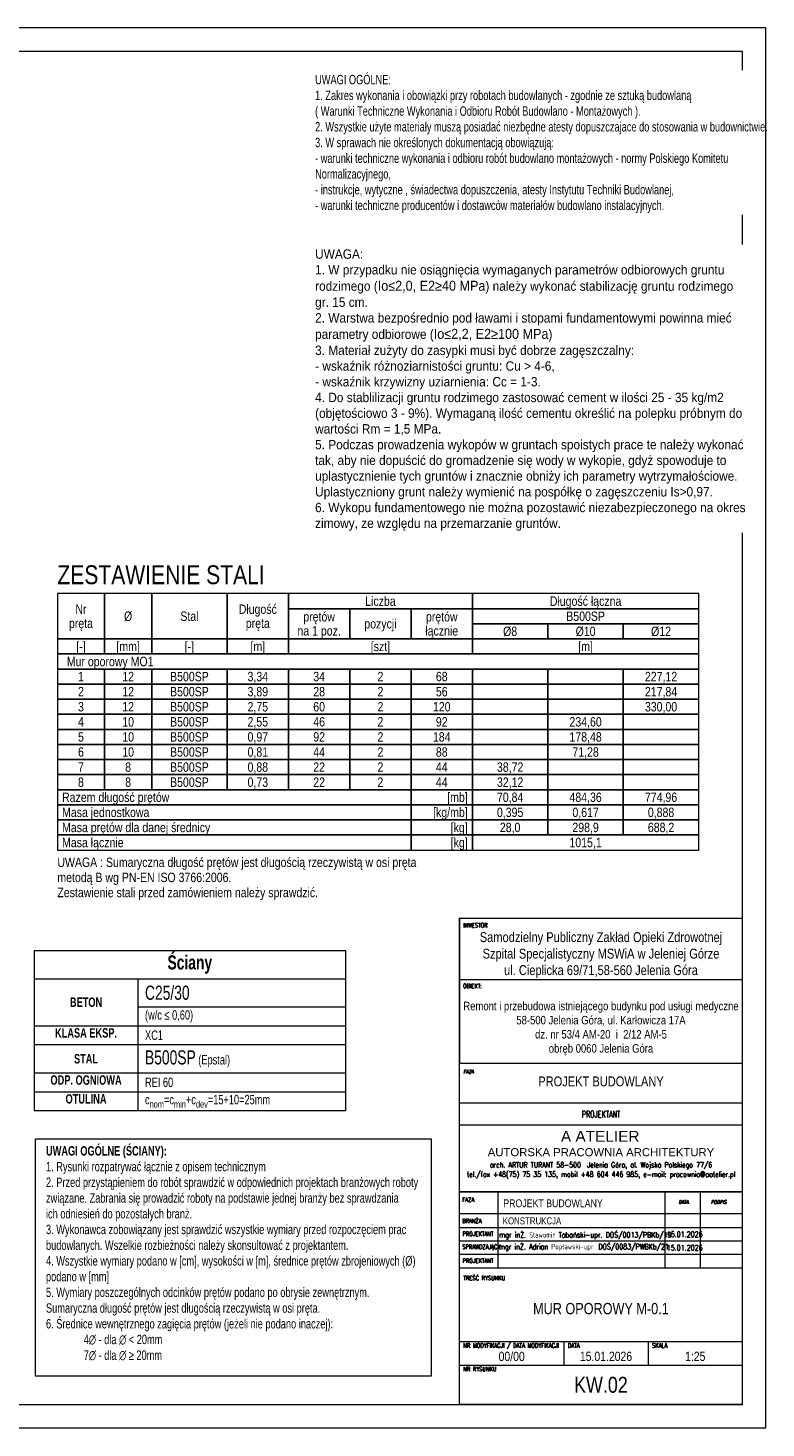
# Model space of a CAD drawing. Header units: millimetres. Extents: x 11149 to 111407, y -107619 to -23630.
# Tile 203 of 245: x 19111 to 19502, y -28090 to -27348. Entities that reach past the tile are written whole.
import ezdxf
from ezdxf.enums import TextEntityAlignment as Align

# ---------------------------------------------------------------- set-up
doc = ezdxf.new("R2010")
doc.units = ezdxf.units.MM
doc.header["$LTSCALE"] = 2
doc.linetypes.add('HIDDEN', pattern=[9.525, 6.35, -3.175])
doc.layers.get('0').update_dxf_attribs({"plot": 0})
for name, color, linetype, lineweight in [('0_OPIS', 7, 'Continuous', 13), ('e-cad_252', 252, 'HIDDEN', 9), ('e-cad_cienkie', 1, 'Continuous', 9), ('e-cad_opisy', 7, 'Continuous', 9), ('Opisy', 7, 'Continuous', 13), ('TABELKA-OPIS', 136, 'Continuous', 13)]:
    doc.layers.add(name, color=color, linetype=linetype, lineweight=lineweight)
doc.styles.add('e-cad_1', font='arial.ttf', dxfattribs={"width": 0.7})
doc.styles.add('J-ROMANS', font='ROMANS.SHX', dxfattribs={"width": 0.7, "oblique": 10})
doc.styles.add('J-SWIS', font='arial.ttf', dxfattribs={"width": 0.8})
doc.styles.add('J-SWIS-BOLD', font='arial.ttf', dxfattribs={"width": 0.8})

# ---------------------------------------------------------------- blocks, each defined once
blk = doc.blocks.new('A3_poziom')
for points in [[(0, 0), (420, 0), (420, 297), (0, 297)], [(30, 5), (415, 5), (415, 292), (30, 292)]]:
    blk.add_lwpolyline(points, close=True)
blk = doc.blocks.new('*T1085')
at = {"layer": 'e-cad_opisy', "color": 9, "linetype": 'ByBlock', "lineweight": 5, "ltscale": 4}
for p, q in [((0, 0), (165, 0)), ((0, 0), (0, -40)), ((165, 0), (165, -85)), ((0, -15), (165, -15)), ((55, -15), (55, -85)), ((55, -30), (165, -30)), ((0, -40), (165, -40)), ((0, -40), (0, -85)), ((0, -50), (165, -50)), ((0, -65), (165, -65)), ((0, -75), (165, -75)), ((0, -85), (165, -85))]:
    blk.add_line(p, q, dxfattribs=at)
at = {"layer": 'e-cad_opisy', "color": 0, "ltscale": 4, "style": 'e-cad_1'}
for s, insert, char_height, width, attachment_point in [('{\\fArial|b1|i0|c238|p34;\\C256;Ściany}', (82.5, -7.5), 7.5, 163.5, 5), ('\\A1;C25/30', (58.75, -22.5), 7.5, 102.5, 4), ('{\\fArial|b1|i0|c238|p34;BETON}', (27.5, -27.5), 5, 47.5, 5), ('(w/c {\\C256;≤ 0,60)}', (58.75, -35), 5, 102.5, 4), ('{\\fArial|b1|i0|c238|p34;KLASA EKSP.}', (27.5, -41.25), 5, 47.5, 2), ('XC1', (58.75, -45), 5, 102.5, 4), ('{\\fArial|b1|i0|c238|p34;STAL}', (27.5, -57.5), 5, 47.5, 5), ('{\\H1.5x;B500SP} (Epstal)', (58.75, -57.5), 5, 102.5, 4), ('\\fArial|b1|i0|c238|p34;\\C256;ODP. OGNIOWA', (27.5, -66.25), 5, 47.5, 2), ('REI 60', (58.75, -70), 5, 102.5, 4), ('{\\fArial|b1|i0|c238|p34;OTULINA}', (27.5, -76.25), 5, 47.5, 2), ('\\A1;c{\\H0.7x;\\S^ nom;}=c{\\H0.7x;\\S^ min;}+c{\\H0.7x;\\S^ dev;}=15+10=25mm', (58.75, -80), 5, 102.5, 4)]:
    blk.add_mtext(s, dxfattribs=dict(at, insert=insert, char_height=char_height, width=width, attachment_point=attachment_point))

msp = doc.modelspace()

# ---------------------------------------------------------------- linework, layer by layer
at = {"layer": '0_OPIS'}
for p, q in [((19489.37, -27852.28), (19339.46, -27852.28)), ((19489.37, -27917.85), (19339.46, -27917.85)), ((19489.37, -27917.85), (19339.46, -27917.85)), ((19489.37, -27929.51), (19339.46, -27929.51)), ((19339.46, -27964.86), (19489.37, -27964.86)), ((19489.37, -27964.86), (19339.46, -27964.86)), ((19489.37, -27964.86), (19339.46, -27964.86)), ((19489.37, -27964.86), (19339.46, -27964.86)), ((19489.37, -27964.86), (19339.46, -27964.86)), ((19339.46, -27964.86), (19489.37, -27964.86)), ((19339.46, -27964.86), (19489.37, -27964.86)), ((19489.37, -27964.86), (19339.46, -27964.86)), ((19489.37, -27964.86), (19339.46, -27964.86)), ((19359.65, -27964.86), (19359.65, -28005.03)), ((19448.19, -27964.86), (19448.19, -28005.03)), ((19466.98, -27964.86), (19466.98, -28005.03)), ((19489.37, -27976.52), (19339.46, -27976.52)), ((19339.37, -27983.65), (19489.37, -27983.65)), ((19339.37, -27990.78), (19489.37, -27990.78)), ((19339.46, -27990.78), (19489.37, -27990.78)), ((19339.46, -27990.78), (19489.37, -27990.78)), ((19339.46, -27997.9), (19489.37, -27997.9)), ((19339.46, -28005.03), (19489.37, -28005.03)), ((19339.46, -28005.03), (19489.37, -28005.03)), ((19339.37, -28044.22), (19489.37, -28044.22)), ((19394.76, -28044.22), (19394.76, -28056.72)), ((19439.37, -28044.22), (19439.37, -28056.72)), ((19339.37, -28056.72), (19489.37, -28056.72))]:
    msp.add_line(p, q, dxfattribs=at)
at = {"layer": '0_OPIS', "const_width": 0.75}
for points in [[(19339.37, -28077.55), (19489.37, -28077.55), (19489.37, -27819.72), (19339.37, -27819.72)], [(19339.46, -27896.59), (19489.37, -27896.59), (19489.37, -27819.72), (19339.46, -27819.72)]]:
    msp.add_lwpolyline(points, close=True, dxfattribs=at)
at = {"layer": 'e-cad_252', "color": 9, "linetype": 'Continuous', "ltscale": 4}
msp.add_lwpolyline([(19114.7, -27936.75), (19324.37, -27936.75), (19324.37, -28062.55), (19114.7, -28062.55)], close=True, dxfattribs=at)
at = {"layer": 'e-cad_cienkie', "ltscale": 0.5}
for points in [[(19126.25, -27671.53), (19151.25, -27671.53), (19151.25, -27647.53), (19126.25, -27647.53)], [(19151.25, -27671.53), (19176.25, -27671.53), (19176.25, -27647.53), (19151.25, -27647.53)], [(19176.25, -27671.53), (19216.25, -27671.53), (19216.25, -27647.53), (19176.25, -27647.53)], [(19216.25, -27671.53), (19248.75, -27671.53), (19248.75, -27647.53), (19216.25, -27647.53)], [(19248.75, -27655.53), (19346.25, -27655.53), (19346.25, -27647.53), (19248.75, -27647.53)], [(19346.25, -27655.53), (19466.25, -27655.53), (19466.25, -27647.53), (19346.25, -27647.53)], [(19248.75, -27671.53), (19281.25, -27671.53), (19281.25, -27655.53), (19248.75, -27655.53)], [(19281.25, -27671.53), (19313.75, -27671.53), (19313.75, -27655.53), (19281.25, -27655.53)], [(19313.75, -27671.53), (19346.25, -27671.53), (19346.25, -27655.53), (19313.75, -27655.53)], [(19346.25, -27663.53), (19466.25, -27663.53), (19466.25, -27655.53), (19346.25, -27655.53)], [(19346.25, -27671.53), (19386.25, -27671.53), (19386.25, -27663.53), (19346.25, -27663.53)], [(19386.25, -27671.53), (19426.25, -27671.53), (19426.25, -27663.53), (19386.25, -27663.53)], [(19426.25, -27671.53), (19466.25, -27671.53), (19466.25, -27663.53), (19426.25, -27663.53)], [(19126.25, -27679.53), (19151.25, -27679.53), (19151.25, -27671.53), (19126.25, -27671.53)], [(19151.25, -27679.53), (19176.25, -27679.53), (19176.25, -27671.53), (19151.25, -27671.53)], [(19176.25, -27679.53), (19216.25, -27679.53), (19216.25, -27671.53), (19176.25, -27671.53)], [(19216.25, -27679.53), (19248.75, -27679.53), (19248.75, -27671.53), (19216.25, -27671.53)], [(19248.75, -27679.53), (19346.25, -27679.53), (19346.25, -27671.53), (19248.75, -27671.53)], [(19346.25, -27679.53), (19466.25, -27679.53), (19466.25, -27671.53), (19346.25, -27671.53)], [(19126.25, -27687.53), (19466.25, -27687.53), (19466.25, -27679.53), (19126.25, -27679.53)], [(19126.25, -27695.53), (19151.25, -27695.53), (19151.25, -27687.53), (19126.25, -27687.53)], [(19151.25, -27695.53), (19176.25, -27695.53), (19176.25, -27687.53), (19151.25, -27687.53)], [(19176.25, -27695.53), (19216.25, -27695.53), (19216.25, -27687.53), (19176.25, -27687.53)], [(19216.25, -27695.53), (19248.75, -27695.53), (19248.75, -27687.53), (19216.25, -27687.53)], [(19248.75, -27695.53), (19281.25, -27695.53), (19281.25, -27687.53), (19248.75, -27687.53)], [(19281.25, -27695.53), (19313.75, -27695.53), (19313.75, -27687.53), (19281.25, -27687.53)], [(19313.75, -27695.53), (19346.25, -27695.53), (19346.25, -27687.53), (19313.75, -27687.53)], [(19346.25, -27695.53), (19386.25, -27695.53), (19386.25, -27687.53), (19346.25, -27687.53)], [(19386.25, -27695.53), (19426.25, -27695.53), (19426.25, -27687.53), (19386.25, -27687.53)], [(19426.25, -27695.53), (19466.25, -27695.53), (19466.25, -27687.53), (19426.25, -27687.53)], [(19126.25, -27703.53), (19151.25, -27703.53), (19151.25, -27695.53), (19126.25, -27695.53)], [(19151.25, -27703.53), (19176.25, -27703.53), (19176.25, -27695.53), (19151.25, -27695.53)], [(19176.25, -27703.53), (19216.25, -27703.53), (19216.25, -27695.53), (19176.25, -27695.53)], [(19216.25, -27703.53), (19248.75, -27703.53), (19248.75, -27695.53), (19216.25, -27695.53)], [(19248.75, -27703.53), (19281.25, -27703.53), (19281.25, -27695.53), (19248.75, -27695.53)], [(19281.25, -27703.53), (19313.75, -27703.53), (19313.75, -27695.53), (19281.25, -27695.53)], [(19313.75, -27703.53), (19346.25, -27703.53), (19346.25, -27695.53), (19313.75, -27695.53)], [(19346.25, -27703.53), (19386.25, -27703.53), (19386.25, -27695.53), (19346.25, -27695.53)], [(19386.25, -27703.53), (19426.25, -27703.53), (19426.25, -27695.53), (19386.25, -27695.53)], [(19426.25, -27703.53), (19466.25, -27703.53), (19466.25, -27695.53), (19426.25, -27695.53)], [(19126.25, -27711.53), (19151.25, -27711.53), (19151.25, -27703.53), (19126.25, -27703.53)], [(19151.25, -27711.53), (19176.25, -27711.53), (19176.25, -27703.53), (19151.25, -27703.53)], [(19176.25, -27711.53), (19216.25, -27711.53), (19216.25, -27703.53), (19176.25, -27703.53)], [(19216.25, -27711.53), (19248.75, -27711.53), (19248.75, -27703.53), (19216.25, -27703.53)], [(19248.75, -27711.53), (19281.25, -27711.53), (19281.25, -27703.53), (19248.75, -27703.53)], [(19281.25, -27711.53), (19313.75, -27711.53), (19313.75, -27703.53), (19281.25, -27703.53)], [(19313.75, -27711.53), (19346.25, -27711.53), (19346.25, -27703.53), (19313.75, -27703.53)], [(19346.25, -27711.53), (19386.25, -27711.53), (19386.25, -27703.53), (19346.25, -27703.53)], [(19386.25, -27711.53), (19426.25, -27711.53), (19426.25, -27703.53), (19386.25, -27703.53)], [(19426.25, -27711.53), (19466.25, -27711.53), (19466.25, -27703.53), (19426.25, -27703.53)], [(19126.25, -27719.53), (19151.25, -27719.53), (19151.25, -27711.53), (19126.25, -27711.53)], [(19151.25, -27719.53), (19176.25, -27719.53), (19176.25, -27711.53), (19151.25, -27711.53)], [(19176.25, -27719.53), (19216.25, -27719.53), (19216.25, -27711.53), (19176.25, -27711.53)], [(19216.25, -27719.53), (19248.75, -27719.53), (19248.75, -27711.53), (19216.25, -27711.53)], [(19248.75, -27719.53), (19281.25, -27719.53), (19281.25, -27711.53), (19248.75, -27711.53)], [(19281.25, -27719.53), (19313.75, -27719.53), (19313.75, -27711.53), (19281.25, -27711.53)], [(19313.75, -27719.53), (19346.25, -27719.53), (19346.25, -27711.53), (19313.75, -27711.53)], [(19346.25, -27719.53), (19386.25, -27719.53), (19386.25, -27711.53), (19346.25, -27711.53)], [(19386.25, -27719.53), (19426.25, -27719.53), (19426.25, -27711.53), (19386.25, -27711.53)], [(19426.25, -27719.53), (19466.25, -27719.53), (19466.25, -27711.53), (19426.25, -27711.53)], [(19126.25, -27727.53), (19151.25, -27727.53), (19151.25, -27719.53), (19126.25, -27719.53)], [(19151.25, -27727.53), (19176.25, -27727.53), (19176.25, -27719.53), (19151.25, -27719.53)], [(19176.25, -27727.53), (19216.25, -27727.53), (19216.25, -27719.53), (19176.25, -27719.53)], [(19216.25, -27727.53), (19248.75, -27727.53), (19248.75, -27719.53), (19216.25, -27719.53)], [(19248.75, -27727.53), (19281.25, -27727.53), (19281.25, -27719.53), (19248.75, -27719.53)], [(19281.25, -27727.53), (19313.75, -27727.53), (19313.75, -27719.53), (19281.25, -27719.53)], [(19313.75, -27727.53), (19346.25, -27727.53), (19346.25, -27719.53), (19313.75, -27719.53)], [(19346.25, -27727.53), (19386.25, -27727.53), (19386.25, -27719.53), (19346.25, -27719.53)], [(19386.25, -27727.53), (19426.25, -27727.53), (19426.25, -27719.53), (19386.25, -27719.53)], [(19426.25, -27727.53), (19466.25, -27727.53), (19466.25, -27719.53), (19426.25, -27719.53)], [(19126.25, -27735.53), (19151.25, -27735.53), (19151.25, -27727.53), (19126.25, -27727.53)], [(19151.25, -27735.53), (19176.25, -27735.53), (19176.25, -27727.53), (19151.25, -27727.53)], [(19176.25, -27735.53), (19216.25, -27735.53), (19216.25, -27727.53), (19176.25, -27727.53)], [(19216.25, -27735.53), (19248.75, -27735.53), (19248.75, -27727.53), (19216.25, -27727.53)], [(19248.75, -27735.53), (19281.25, -27735.53), (19281.25, -27727.53), (19248.75, -27727.53)], [(19281.25, -27735.53), (19313.75, -27735.53), (19313.75, -27727.53), (19281.25, -27727.53)], [(19313.75, -27735.53), (19346.25, -27735.53), (19346.25, -27727.53), (19313.75, -27727.53)], [(19346.25, -27735.53), (19386.25, -27735.53), (19386.25, -27727.53), (19346.25, -27727.53)], [(19386.25, -27735.53), (19426.25, -27735.53), (19426.25, -27727.53), (19386.25, -27727.53)], [(19426.25, -27735.53), (19466.25, -27735.53), (19466.25, -27727.53), (19426.25, -27727.53)], [(19126.25, -27743.53), (19151.25, -27743.53), (19151.25, -27735.53), (19126.25, -27735.53)], [(19151.25, -27743.53), (19176.25, -27743.53), (19176.25, -27735.53), (19151.25, -27735.53)], [(19176.25, -27743.53), (19216.25, -27743.53), (19216.25, -27735.53), (19176.25, -27735.53)], [(19216.25, -27743.53), (19248.75, -27743.53), (19248.75, -27735.53), (19216.25, -27735.53)], [(19248.75, -27743.53), (19281.25, -27743.53), (19281.25, -27735.53), (19248.75, -27735.53)], [(19281.25, -27743.53), (19313.75, -27743.53), (19313.75, -27735.53), (19281.25, -27735.53)], [(19313.75, -27743.53), (19346.25, -27743.53), (19346.25, -27735.53), (19313.75, -27735.53)], [(19346.25, -27743.53), (19386.25, -27743.53), (19386.25, -27735.53), (19346.25, -27735.53)], [(19386.25, -27743.53), (19426.25, -27743.53), (19426.25, -27735.53), (19386.25, -27735.53)], [(19426.25, -27743.53), (19466.25, -27743.53), (19466.25, -27735.53), (19426.25, -27735.53)], [(19126.25, -27751.53), (19151.25, -27751.53), (19151.25, -27743.53), (19126.25, -27743.53)], [(19151.25, -27751.53), (19176.25, -27751.53), (19176.25, -27743.53), (19151.25, -27743.53)], [(19176.25, -27751.53), (19216.25, -27751.53), (19216.25, -27743.53), (19176.25, -27743.53)], [(19216.25, -27751.53), (19248.75, -27751.53), (19248.75, -27743.53), (19216.25, -27743.53)], [(19248.75, -27751.53), (19281.25, -27751.53), (19281.25, -27743.53), (19248.75, -27743.53)], [(19281.25, -27751.53), (19313.75, -27751.53), (19313.75, -27743.53), (19281.25, -27743.53)], [(19313.75, -27751.53), (19346.25, -27751.53), (19346.25, -27743.53), (19313.75, -27743.53)], [(19346.25, -27751.53), (19386.25, -27751.53), (19386.25, -27743.53), (19346.25, -27743.53)], [(19386.25, -27751.53), (19426.25, -27751.53), (19426.25, -27743.53), (19386.25, -27743.53)], [(19426.25, -27751.53), (19466.25, -27751.53), (19466.25, -27743.53), (19426.25, -27743.53)], [(19126.25, -27759.53), (19313.75, -27759.53), (19313.75, -27751.53), (19126.25, -27751.53)], [(19313.75, -27759.53), (19346.25, -27759.53), (19346.25, -27751.53), (19313.75, -27751.53)], [(19346.25, -27759.53), (19386.25, -27759.53), (19386.25, -27751.53), (19346.25, -27751.53)], [(19386.25, -27759.53), (19426.25, -27759.53), (19426.25, -27751.53), (19386.25, -27751.53)], [(19426.25, -27759.53), (19466.25, -27759.53), (19466.25, -27751.53), (19426.25, -27751.53)], [(19126.25, -27767.53), (19313.75, -27767.53), (19313.75, -27759.53), (19126.25, -27759.53)], [(19313.75, -27767.53), (19346.25, -27767.53), (19346.25, -27759.53), (19313.75, -27759.53)], [(19346.25, -27767.53), (19386.25, -27767.53), (19386.25, -27759.53), (19346.25, -27759.53)], [(19386.25, -27767.53), (19426.25, -27767.53), (19426.25, -27759.53), (19386.25, -27759.53)], [(19426.25, -27767.53), (19466.25, -27767.53), (19466.25, -27759.53), (19426.25, -27759.53)], [(19126.25, -27775.53), (19313.75, -27775.53), (19313.75, -27767.53), (19126.25, -27767.53)], [(19313.75, -27775.53), (19346.25, -27775.53), (19346.25, -27767.53), (19313.75, -27767.53)], [(19346.25, -27775.53), (19386.25, -27775.53), (19386.25, -27767.53), (19346.25, -27767.53)], [(19386.25, -27775.53), (19426.25, -27775.53), (19426.25, -27767.53), (19386.25, -27767.53)], [(19426.25, -27775.53), (19466.25, -27775.53), (19466.25, -27767.53), (19426.25, -27767.53)], [(19126.25, -27783.53), (19313.75, -27783.53), (19313.75, -27775.53), (19126.25, -27775.53)], [(19313.75, -27783.53), (19346.25, -27783.53), (19346.25, -27775.53), (19313.75, -27775.53)], [(19346.25, -27783.53), (19466.25, -27783.53), (19466.25, -27775.53), (19346.25, -27775.53)]]:
    msp.add_lwpolyline(points, close=True, dxfattribs=at)
at = {"layer": 'TABELKA-OPIS', "color": 7}
for p, q in [((19339.37, -27819.72), (19489.37, -27819.72)), ((19362, -27819.72), (19362, -27819.74))]:
    msp.add_line(p, q, dxfattribs=at)

# ---------------------------------------------------------------- block references
msp.add_blockref('*T1085', (19113.95, -27836.75))
at = {"layer": 'e-cad_opisy', "ltscale": 0.02, "xscale": 2.5, "yscale": 2.5, "zscale": 2.5}
msp.add_blockref('A3_poziom', (18451.87, -28090.05), dxfattribs=at)

# ---------------------------------------------------------------- texts
at = {"layer": '0_OPIS', "style": 'J-ROMANS', "width": 0.7}
for s, height, p in [('INWESTOR', 2.332, (19341.31, -27824.56)), ('OBIEKT:', 2.332, (19341.31, -27856.77)), ('FAZA', 2.332, (19340.87, -27970.06)), ('BRANŻA', 2.332, (19340.85, -27981.38)), ('PROJEKTANT', 2.332, (19340.98, -27988.24)), ('mgr inŻ. Adrian Popławski-upr. DOŚ/0083/PWBKb/21', 2.875, (19360.32, -27995.3)), ('mgr inŻ. Sławomir Tabański-upr. DOŚ/0013/PBKb/19', 2.875, (19360.45, -27989.08)), ('15.01.2026', 2.875, (19449.3, -27988.76)), ('SPRAWDZAJĄCY', 2.3319, (19340.85, -27995.12)), ('15.01.2026', 2.875, (19449.3, -27995.89)), ('PROJEKTANT', 2.332, (19340.98, -28002.5))]:
    msp.add_text(s, height=height, dxfattribs=at).set_placement(p)
msp.add_text('PROJEKTANT', height=3.534, dxfattribs=at).set_placement((19414.41, -27925.43), align=Align.CENTER)
at = {"layer": '0_OPIS', "style": 'J-SWIS'}
msp.add_text(' A ATELIER', height=5.83, dxfattribs=at).set_placement((19390.93, -27938.28))
msp.add_text('AUTORSKA PRACOWNIA ARCHITEKTURY', height=4.2974, dxfattribs=at).set_placement((19414.41, -27943.77), align=Align.MIDDLE)
at = {"layer": '0_OPIS', "style": 'J-ROMANS', "width": 0.7}
for s, p in [('tel./fax +48(75) 75 35 135, mobil +48 604 446 985, e-mail: pracownia@aatelier.pl', (19414.41, -27954.09)), ('arch. ARTUR TURANT 58-500  Jelenia Góra, al. Wojska Polskiego 77/6', (19414.41, -27949.05))]:
    msp.add_text(s, height=2.8268, dxfattribs=at).set_placement(p, align=Align.TOP_CENTER)
at = {"layer": '0_OPIS', "style": 'J-SWIS', "width": 0.8}
for s, height, p in [('PROJEKT BUDOWLANY', 4.1641, (19388.98, -27970.86)), ('KONSTRUKCJA', 3.7282, (19377.85, -27980.2))]:
    msp.add_text(s, height=height, dxfattribs=at).set_placement(p, align=Align.MIDDLE)
at = {"layer": '0_OPIS', "style": 'J-ROMANS', "oblique": 10, "width": 0.7}
for s, p in [('DATA', (19455.48, -27971.24)), ('PODPIS', (19472.69, -27971.24))]:
    msp.add_text(s, height=1.999, dxfattribs=at).set_placement(p)
at = {"layer": '0_OPIS', "style": 'J-ROMANS', "width": 0.7}
for s, height, p in [('TREŚĆ RYSUNKU', 2.3333, (19341.45, -28010.52)), ('NR MODYFIKACJI / DATA MODYFIKACJI', 2.3333, (19341.45, -28046.3)), ('DATA', 2.333, (19396.85, -28046.3)), ('SKALA', 2.333, (19441.45, -28046.3)), ('NR RYSUNKU', 2.333, (19341.45, -28058.8))]:
    msp.add_text(s, height=height, dxfattribs=at).set_placement(p, align=Align.MIDDLE_LEFT)
at = {"layer": '0_OPIS'}
for s, insert, char_height, width, attachment_point, style in [('Samodzielny Publiczny Zakład Opieki Zdrowotnej\\PSzpital Specjalistyczny MSWiA w Jeleniej Górze\\Pul. Cieplicka 69/71,58-560 Jelenia Góra', (19414.41, -27839.26), 5.25, 149.9087, 5, 'J-SWIS'), ('\\PRemont i przebudowa istniejącego budynku pod usługi medyczne\\P58-500 Jelenia Góra, ul. Karłowicza 17A\\Pdz. nr 53/4 AM-20  i  2/12 AM-5 \\Pobręb 0060 Jelenia Góra', (19414.41, -27874.43), 4.5, 149.9087, 5, 'J-SWIS'), ('FAZA', (19341.45, -27900.05), 1.999, 17.1784, 1, 'J-ROMANS'), ('PROJEKT BUDOWLANY', (19414.41, -27906.26), 5.25, 149.9087, 5, 'J-SWIS'), ('MUR OPOROWY M-0.1', (19414.37, -28026.77), 6, 140.0135, 5, 'J-SWIS')]:
    msp.add_mtext(s, dxfattribs=dict(at, insert=insert, char_height=char_height, width=width, attachment_point=attachment_point, style=style))
at = {"layer": '0_OPIS', "style": 'J-SWIS-BOLD', "width": 0.8}
for tag, text, height, p in [('00/00', '01', 4.95, (19367.07, -28051.99)), ('15.01.2026', '31.12.2002', 4.95, (19417.07, -28052.03)), ('1:25', '1:50', 4.95, (19464.37, -28052.03)), ('KW.02', 'AR.00.00.00/a', 8.4857, (19414.37, -28067.14))]:
    msp.add_attdef(tag, text=text, height=height, dxfattribs=at).set_placement(p, align=Align.MIDDLE)
at = {"layer": 'e-cad_opisy', "ltscale": 0.5, "style": 'e-cad_1', "width": 0.8}
for s, height, p in [('ZESTAWIENIE STALI', 10, (19126.25, -27642.53)), ('Mur oporowy MO1', 5, (19131.25, -27686.03)), ('Razem długość prętów', 5, (19128.75, -27758.03)), ('Masa jednostkowa', 5, (19128.75, -27766.03)), ('Masa prętów dla danej średnicy', 5, (19128.75, -27774.03)), ('Masa łącznie', 5, (19128.75, -27782.03)), ('UWAGA : Sumaryczna długość prętów jest długością rzeczywistą w osi pręta', 5, (19126.25, -27792.53)), ('metodą B wg PN-EN ISO 3766:2006.', 5, (19126.25, -27800.53))]:
    msp.add_text(s, height=height, dxfattribs=at).set_placement(p)
for s, p in [('Liczba', (19297.5, -27654.03)), ('Długość łączna', (19406.25, -27654.03)), ('Nr', (19138.75, -27658.28)), ('%%c', (19163.75, -27662.03)), ('Stal', (19196.25, -27662.03)), ('Długość', (19232.5, -27658.28)), ('prętów', (19265, -27662.28)), ('prętów', (19330, -27662.28)), ('B500SP', (19406.25, -27662.03)), ('pręta', (19138.75, -27665.78)), ('pręta', (19232.5, -27665.78)), ('na 1 poz.', (19265, -27669.78)), ('pozycji', (19297.5, -27666.03)), ('łącznie', (19330, -27669.78)), ('%%c8', (19366.25, -27670.03)), ('%%c10', (19406.25, -27670.03)), ('%%c12', (19446.25, -27670.03)), ('[-]', (19138.75, -27678.03)), ('[mm]', (19163.75, -27678.03)), ('[-]', (19196.25, -27678.03)), ('[m]', (19232.5, -27678.03)), ('[szt]', (19297.5, -27678.03)), ('[m]', (19406.25, -27678.03)), ('1', (19138.75, -27694.03)), ('12', (19163.75, -27694.03)), ('B500SP', (19196.25, -27694.03)), ('3,34', (19232.5, -27694.03)), ('34', (19265, -27694.03)), ('2', (19297.5, -27694.03)), ('68', (19330, -27694.03)), ('227,12', (19446.25, -27694.03)), ('2', (19138.75, -27702.03)), ('12', (19163.75, -27702.03)), ('B500SP', (19196.25, -27702.03)), ('3,89', (19232.5, -27702.03)), ('28', (19265, -27702.03)), ('2', (19297.5, -27702.03)), ('56', (19330, -27702.03)), ('217,84', (19446.25, -27702.03)), ('3', (19138.75, -27710.03)), ('12', (19163.75, -27710.03)), ('B500SP', (19196.25, -27710.03)), ('2,75', (19232.5, -27710.03)), ('60', (19265, -27710.03)), ('2', (19297.5, -27710.03)), ('120', (19330, -27710.03)), ('330,00', (19446.25, -27710.03)), ('4', (19138.75, -27718.03)), ('10', (19163.75, -27718.03)), ('B500SP', (19196.25, -27718.03)), ('2,55', (19232.5, -27718.03)), ('46', (19265, -27718.03)), ('2', (19297.5, -27718.03)), ('92', (19330, -27718.03)), ('234,60', (19406.25, -27718.03)), ('5', (19138.75, -27726.03)), ('10', (19163.75, -27726.03)), ('B500SP', (19196.25, -27726.03)), ('0,97', (19232.5, -27726.03)), ('92', (19265, -27726.03)), ('2', (19297.5, -27726.03)), ('184', (19330, -27726.03)), ('178,48', (19406.25, -27726.03)), ('6', (19138.75, -27734.03)), ('10', (19163.75, -27734.03)), ('B500SP', (19196.25, -27734.03)), ('0,81', (19232.5, -27734.03)), ('44', (19265, -27734.03)), ('2', (19297.5, -27734.03)), ('88', (19330, -27734.03)), ('71,28', (19406.25, -27734.03)), ('7', (19138.75, -27742.03)), ('8', (19163.75, -27742.03)), ('B500SP', (19196.25, -27742.03)), ('0,88', (19232.5, -27742.03)), ('22', (19265, -27742.03)), ('2', (19297.5, -27742.03)), ('44', (19330, -27742.03)), ('38,72', (19366.25, -27742.03)), ('8', (19138.75, -27750.03)), ('8', (19163.75, -27750.03)), ('B500SP', (19196.25, -27750.03)), ('0,73', (19232.5, -27750.03)), ('22', (19265, -27750.03)), ('2', (19297.5, -27750.03)), ('44', (19330, -27750.03)), ('32,12', (19366.25, -27750.03)), ('70,84', (19366.25, -27758.03)), ('484,36', (19406.25, -27758.03)), ('774,96', (19446.25, -27758.03)), ('0,395', (19366.25, -27766.03)), ('0,617', (19406.25, -27766.03)), ('0,888', (19446.25, -27766.03)), ('28,0', (19366.25, -27774.03)), ('298,9', (19406.25, -27774.03)), ('688,2', (19446.25, -27774.03)), ('1015,1', (19406.25, -27782.03))]:
    msp.add_text(s, height=5, dxfattribs=at).set_placement(p, align=Align.CENTER)
for s, p in [('[mb]', (19343.75, -27758.03)), ('[kg/mb]', (19343.75, -27766.03)), ('[kg]', (19343.75, -27774.03)), ('[kg]', (19343.75, -27782.03))]:
    msp.add_text(s, height=5, dxfattribs=at).set_placement(p, align=Align.RIGHT)
at = {"layer": 'e-cad_opisy', "style": 'e-cad_1', "width": 0.8}
msp.add_text('Zestawienie stali przed zamówieniem należy sprawdzić.', height=5, dxfattribs=at).set_placement((19126.25, -27808.53))
at = {"layer": 'e-cad_opisy', "ltscale": 4, "insert": (19120.22, -27940.57), "char_height": 5, "width": 202.5463, "attachment_point": 1, "style": 'e-cad_1'}
msp.add_mtext('{\\fArial|b1|i0|c238|p34;UWAGI OGÓLNE (ŚCIANY):\\P\\fArial|b0|i0|c238|p34;\\W0.7;1. Rysunki rozpatrywać łącznie z opisem technicznym\\P2. Przed przystąpieniem do robót sprawdzić w odpowiednich projektach branżowych roboty związane. Zabrania się prowadzić roboty na podstawie jednej branży bez sprawdzania \\Pich odniesień do pozostałych branż.\\P3. Wykonawca zobowiązany jest sprawdzić wszystkie wymiary przed rozpoczęciem prac budowlanych. Wszelkie rozbieżności należy skonsultować z projektantem.\\P4. Wszystkie wymiary podano w [cm], wysokości w [m], średnice prętów zbrojeniowych (%%C) podano w [mm]\\P5. \\fArial|b0|i0|c238|p34;Wymiary poszczególnych odcinków prętów podano po obrysie zewnętrznym. \\PSumaryczna długość prętów jest długością rzeczywistą w osi pręta.\\P\\fArial|b0|i0|c238|p34;6. Średnice wewnętrznego zagięcia prętów (jeżeli nie podano inaczej):\\P^I4∅ - dla ∅ < 20mm\\P\\pxsm1,ql;^I7∅ - dla ∅ ≥ 20mm}', dxfattribs=at)

# ---------------------------------------------------------------- next in the draw order: texts
at = {"layer": 'Opisy', "insert": (19262.87, -27372.43), "char_height": 5, "width": 227.5, "attachment_point": 1, "style": 'e-cad_1', "bg_fill": 2}
msp.add_mtext('UWAGI OGÓLNE:\\P1. Zakres wykonania i obowiązki przy robotach budowlanych - zgodnie ze sztuką budowlaną\\P( Warunki Techniczne Wykonania i Odbioru Robót Budowlano - Montażowych ).\\P2. Wszystkie użyte materiały muszą posiadać niezbędne atesty dopuszczajace do stosowania w budownictwie.\\P3. W sprawach nie określonych dokumentacją obowiązują:\\P- warunki techniczne wykonania i odbioru robót budowlano montażowych - normy Polskiego Komitetu Normalizacyjnego,\\P- instrukcje, wytyczne , świadectwa dopuszczenia, atesty Instytutu Techniki Budowlanej,\\P- warunki techniczne producentów i dostawców materiałów budowlano instalacyjnych.', dxfattribs=at)

# ---------------------------------------------------------------- next in the draw order: texts
at = {"layer": 'Opisy', "insert": (19262.87, -27464.93), "char_height": 5, "width": 227.5, "attachment_point": 1, "style": 'e-cad_1', "bg_fill": 2}
msp.add_mtext('{\\W0.9;UWAGA:\\P1. W przypadku nie osiągnięcia wymaganych parametrów odbiorowych gruntu rodzimego (\\H1.0625x;Io≤2,0, E2≥40 MPa\\H0.941176x;) należy wykonać stabilizację gruntu rodzimego gr. 15 cm.\\P2. Warstwa bezpośrednio pod ławami i stopami fundamentowymi powinna mieć parametry odbiorowe \\H1.000001x;(\\H1.0625x;Io≤2,2, E2≥100 MPa\\H0.941176x;) \\P\\pxsm1,ql;3. Materiał zużyty do zasypki musi być dobrze zagęszczalny:\\P- wskaźnik różnoziarnistości gruntu: Cu > 4-6,\\P- wskaźnik krzywizny uziarnienia: Cc = 1-3.\\P4. Do stablilizacji gruntu rodzimego zastosować cement w ilości 25 - 35 kg/m2 (objętościowo 3 - 9%). Wymaganą ilość cementu określić na polepku próbnym do wartości Rm = 1,5 MPa.\\P5. Podczas prowadzenia wykopów w gruntach spoistych prace te należy wykonać tak, aby nie dopuścić do gromadzenie się wody w wykopie, gdyż spowoduje to uplastycznienie tych gruntów i znacznie obniży ich parametry wytrzymałościowe. Uplastyczniony grunt należy wymienić na pospółkę o zagęszczeniu Is>0,97.\\P\\pq*;6. Wykopu fundamentowego nie można pozostawić niezabezpieczonego na okres zimowy, ze względu na przemarzanie gruntów.}', dxfattribs=at)

doc.saveas('drawing.dxf')
